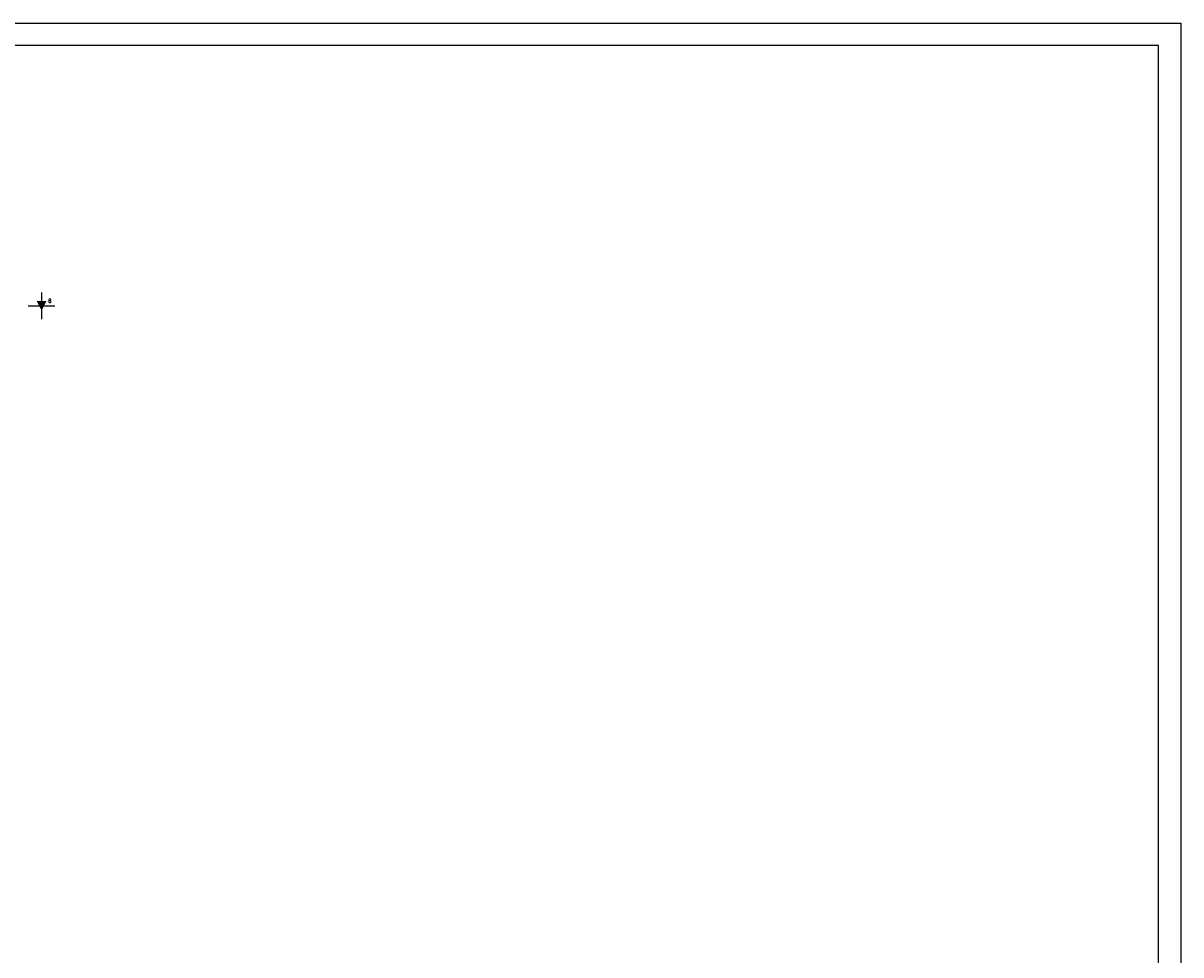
# Model space of a CAD drawing. Extents: x 0 to 139900, y 0 to 143500.
# Tile 34 of 34: x 87975 to 139900, y 101700 to 143500. Entities that reach past the tile are written whole.
import ezdxf

# ---------------------------------------------------------------- set-up
doc = ezdxf.new("R2010")
doc.units = 0
doc.header["$LTSCALE"] = 100
for name, color, linetype in [('A--L$2A-', 7, 'CONTINUOUS'), ('A--L$2A-_F123-', 1, 'CONTINUOUS'), ('A--L$9A-_F123-', 1, 'CONTINUOUS'), ('A--L17--', 7, 'CONTINUOUS')]:
    doc.layers.add(name, color=color, linetype=linetype)
doc.styles.add('RENVOOI', font='romans.shx', dxfattribs={"width": 0.9})

# ---------------------------------------------------------------- blocks, each defined once
blk = doc.blocks.new('KA-A0-1X')
at = {"layer": 'A--L$2A-_F123-'}
blk.add_lwpolyline([(0, 0), (0, 841), (1399, 841), (1399, 0)], close=True, dxfattribs=at)
at = {"layer": 'A--L$2A-_F123-', "color": 4}
blk.add_lwpolyline([(10, 10), (1389, 10), (1389, 831), (10, 831)], close=True, dxfattribs=at)
blk = doc.blocks.new('PP03001-')
at = {"layer": 'A--L$9A-_F123-'}
blk.add_hatch(color=256, dxfattribs=at).paths.add_polyline_path([(-225, 223), (225, 223), (0, -227)])
for points in [[(0, 600), (0, -600)], [(-600, 0), (600, 0)]]:
    blk.add_lwpolyline(points, dxfattribs=at)
at = {"layer": 'A--L$9A-_F123-', "color": 2, "style": 'RENVOOI', "width": 0.9, "flags": 4}
blk.add_attdef('Sondering', (304, 136), '', height=180, dxfattribs=at)

msp = doc.modelspace()

# ---------------------------------------------------------------- block references
at = {"layer": 'A--L$2A-', "xscale": 100, "yscale": 100}
msp.add_blockref('KA-A0-1X', (0, 59400), dxfattribs=at)
at = {"layer": 'A--L17--'}
ref = msp.add_blockref('PP03001-', (88800, 130817), dxfattribs=at)
ref.add_attrib('Sondering', '8', (89103.9, 130953.2), dxfattribs={"layer": 'A--L$9A-_F123-', "color": 2, "height": 180, "style": 'RENVOOI', "width": 0.9})

doc.saveas('drawing.dxf')
